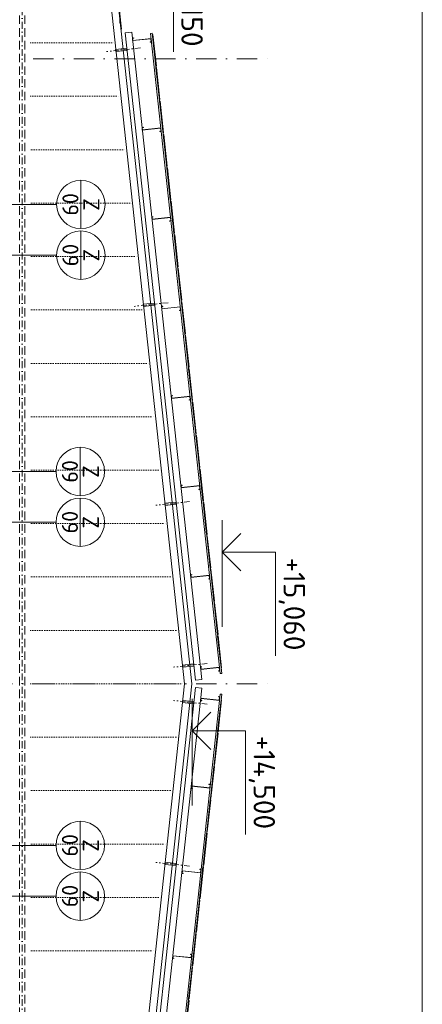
# Model space of a CAD drawing. Header units: millimetres. Extents: x -796345 to 3713765, y -2985421 to 2187451.
# Tile 34 of 256: x -74150 to -66620, y 5700 to 24134. Entities that reach past the tile are written whole.
import ezdxf
from ezdxf import colors
from ezdxf.entities.mleader import LeaderData, LeaderLine
from ezdxf.enums import TextEntityAlignment as Align
from ezdxf.math import Vec2, Vec3

# ---------------------------------------------------------------- set-up
doc = ezdxf.new("R2010")
doc.units = ezdxf.units.MM
for name, pattern in [('CENTERX2', [101.6, 63.5, -12.7, 12.7, -12.7]), ('DASHDOT', [25.4, 12.7, -6.35, 0, -6.35]), ('DOT', [6.35, 0, -6.35]), ('HIDDEN', [9.525, 6.35, -3.175])]:
    doc.linetypes.add(name, pattern=pattern)
for name, color, linetype, lineweight in [('A99_FVE_řez', 6, 'Continuous', 5), ('A99_N_kce-pohl', 1, 'Continuous', 9), ('A99_N_kce-rez-ten', 4, 'Continuous', 9), ('A99_N_koty-200-vysk', 6, 'Continuous', 9), ('A99_N_osy', 1, 'CENTERX2', 9), ('A99_N_sraf', 252, 'Continuous', 0), ('A99_N_txt-popis-50', 240, 'Continuous', 9), ('A99_N_znaceni 200', 5, 'Continuous', 5), ('A99_S_kce-rez-sil', 7, 'Continuous', 15), ('A99_S_osy', 1, 'CENTERX2', 5)]:
    doc.layers.add(name, color=color, linetype=linetype, lineweight=lineweight)
doc.styles.add('A99_kota', font='isocpeur.ttf', dxfattribs={"height": 2})
doc.styles.add('A99_popis', font='isocpeur.ttf')

# ---------------------------------------------------------------- blocks, each defined once
blk = doc.blocks.new('*U59')
at = {"color": 0, "linetype": 'ByBlock', "lineweight": -2}
blk.add_line((3, 0), (-7, 0), dxfattribs=at)
for points in [[(0, 0), (0, 5), (0, 5), (-9.7, 5)], [(1.75, 1.75), (0, 0), (-1.75, 1.75)]]:
    blk.add_lwpolyline(points, dxfattribs=at)
at = {"color": 0, "linetype": 'ByBlock', "lineweight": -2, "style": 'A99_kota'}
blk.add_attdef('VYSKA', text='', height=2, dxfattribs=at).set_placement((-2, 7.75), align=Align.TOP_RIGHT)
blk.add_attdef('POPIS', text='', height=2, dxfattribs=at).set_placement((-9.2, 4.5), align=Align.TOP_LEFT)
blk = doc.blocks.new('*U106')
at = {"color": 0, "linetype": 'ByBlock', "lineweight": -2}
blk.add_line((-3, 0), (7, 0), dxfattribs=at)
for points in [[(0, 0), (0, 5), (0, 5), (9.7, 5)], [(-1.75, 1.75), (0, 0), (1.75, 1.75)]]:
    blk.add_lwpolyline(points, dxfattribs=at)
at = {"color": 0, "linetype": 'ByBlock', "lineweight": -2, "style": 'A99_kota'}
for tag, p in [('VYSKA', (9.2, 7.75)), ('POPIS', (9.2, 4.5))]:
    blk.add_attdef(tag, text='', height=2, dxfattribs=at).set_placement(p, align=Align.TOP_RIGHT)
blk = doc.blocks.new('*U99')
at = {"color": 0, "linetype": 'ByBlock'}
blk.add_line((-3.02, 0), (3.02, 0), dxfattribs=at)
blk.add_circle((0, 0), 3.02, dxfattribs=at)
at = {"color": 0, "linetype": 'ByBlock', "style": 'A99_popis'}
for tag, p in [('KATEGORIE', (0, 1.31)), ('PRVEK', (0, -1.3))]:
    blk.add_attdef(tag, text='', height=2, dxfattribs=at).set_placement(p, align=Align.MIDDLE_CENTER)

msp = doc.modelspace()

# ---------------------------------------------------------------- linework, layer by layer
at = {"layer": 'A99_FVE_řez', "lineweight": 5, "ltscale": 2}
for points in [[(-72055.4, 23902.7), (-70742.1, 11783.7), (-70861.4, 11770.7), (-72174.7, 23889.8)], [(-71694.9, 23778.3), (-71688.5, 23718.7), (-71708.4, 23716.5), (-71707.8, 23711.5), (-71683, 23714.2), (-71690.5, 23783.8), (-72033.5, 23746.7), (-72037.8, 23786.4), (-72017.9, 23788.6), (-72018.5, 23793.6), (-72043.3, 23790.9), (-72037.9, 23741.2), (-71694.9, 23778.3)], [(-71700.7, 23878.3), (-70401.7, 11891), (-70371.9, 11894.2), (-71670.9, 23881.5)], [(-71668.2, 23856.7), (-71658.3, 23857.7), (-71593.6, 23261.2), (-71603.6, 23260.2)], [(-71600.9, 23235.3), (-71590.9, 23236.4), (-71526.3, 22639.9), (-71536.2, 22638.8)], [(-71533, 22609), (-71523.1, 22610), (-71458.4, 22013.5), (-71468.4, 22012.5)], [(-71513.7, 22105.6), (-71507.2, 22046), (-71527.1, 22043.8), (-71526.5, 22038.8), (-71501.7, 22041.5), (-71509.2, 22111.1), (-71852.2, 22074), (-71856.5, 22113.7), (-71836.7, 22115.9), (-71837.2, 22120.9), (-71862, 22118.2), (-71856.7, 22068.4), (-71513.7, 22105.6)], [(-71465.4, 21985.1), (-71455.5, 21986.2), (-71390.8, 21389.7), (-71400.8, 21388.6)], [(-71397.5, 21358.8), (-71387.6, 21359.9), (-71322.9, 20763.4), (-71332.9, 20762.3)], [(-71329.9, 20734.9), (-71320, 20736), (-71255.3, 20139.5), (-71265.3, 20138.4)], [(-71332.1, 20430.4), (-71325.7, 20370.8), (-71345.6, 20368.6), (-71345, 20363.6), (-71320.2, 20366.3), (-71327.7, 20435.9), (-71670.7, 20398.8), (-71675, 20438.5), (-71655.1, 20440.7), (-71655.7, 20445.7), (-71680.5, 20443), (-71675.1, 20393.3), (-71332.1, 20430.4)], [(-71261.5, 20103.6), (-71251.6, 20104.7), (-71186.9, 19508.2), (-71196.9, 19507.1)], [(-71193.9, 19479.8), (-71184, 19480.9), (-71119.3, 18884.4), (-71129.3, 18883.3)], [(-71060.9, 18252), (-71050.9, 18253.1), (-71115.6, 18849.6), (-71125.5, 18848.5)], [(-71150.6, 18755.2), (-71144.1, 18695.6), (-71164, 18693.4), (-71163.5, 18688.5), (-71138.6, 18691.2), (-71146.2, 18760.7), (-71489.2, 18723.6), (-71493.5, 18763.3), (-71473.6, 18765.5), (-71474.1, 18770.5), (-71499, 18767.8), (-71493.6, 18718.1), (-71150.6, 18755.2)], [(-70993.3, 17628.1), (-70983.3, 17629.2), (-71048, 18225.7), (-71057.9, 18224.6)], [(-70925.4, 17001.8), (-70915.4, 17002.9), (-70980.1, 17599.4), (-70990, 17598.3)], [(-70969.1, 17080), (-70962.6, 17020.4), (-70982.5, 17018.2), (-70981.9, 17013.3), (-70957.1, 17016), (-70964.6, 17085.6), (-71307.6, 17048.4), (-71311.9, 17088.1), (-71292.1, 17090.3), (-71292.6, 17095.3), (-71317.4, 17092.6), (-71312.1, 17042.9), (-70969.1, 17080)], [(-70857.8, 16377.9), (-70847.8, 16379), (-70912.5, 16975.5), (-70922.4, 16974.5)], [(-70789.9, 15751.6), (-70780, 15752.7), (-70844.6, 16349.2), (-70854.5, 16348.1)], [(-70721.8, 15122.8), (-70711.8, 15123.9), (-70776.5, 15720.4), (-70786.4, 15719.3)], [(-70787.5, 15404.8), (-70781.1, 15345.2), (-70800.9, 15343), (-70800.4, 15338.1), (-70775.6, 15340.8), (-70783.1, 15410.4), (-71126.1, 15373.2), (-71130.4, 15413), (-71110.5, 15415.1), (-71111.1, 15420.1), (-71135.9, 15417.4), (-71130.5, 15367.7), (-70787.5, 15404.8)], [(-70653.9, 14496.5), (-70643.9, 14497.5), (-70708.6, 15094), (-70718.5, 15093)], [(-70586.3, 13872.6), (-70576.3, 13873.7), (-70641, 14470.2), (-70650.9, 14469.1)], [(-70518.7, 13248.8), (-70508.7, 13249.8), (-70573.4, 13846.3), (-70583.3, 13845.3)], [(-70606, 13729.7), (-70599.5, 13670), (-70619.4, 13667.9), (-70618.9, 13662.9), (-70594, 13665.6), (-70601.6, 13735.2), (-70944.6, 13698), (-70948.9, 13737.8), (-70929, 13739.9), (-70929.5, 13744.9), (-70954.4, 13742.2), (-70949, 13692.5), (-70606, 13729.7)], [(-70450.8, 12622.4), (-70440.9, 12623.5), (-70505.5, 13220), (-70515.4, 13218.9)], [(-70383.2, 11998.6), (-70373.3, 11999.7), (-70437.9, 12596.2), (-70447.8, 12595.1)], [(-70419.1, 12004.8), (-70412.6, 11945.1), (-70432.5, 11942.9), (-70432, 11938), (-70407.1, 11940.7), (-70414.6, 12010.3), (-70757.6, 11973.1), (-70761.9, 12012.9), (-70742.1, 12015), (-70742.6, 12020), (-70767.5, 12017.3), (-70762.1, 11967.6), (-70419.1, 12004.8)], [(-71982.2, 173.3), (-70742.1, 11616.3), (-70861.4, 11629.3), (-72101.5, 186.3)], [(-71631, 165.4), (-70401.7, 11509), (-70371.9, 11505.8), (-71601.2, 162.2)], [(-70419.1, 11395.2), (-70412.6, 11454.9), (-70432.5, 11457.1), (-70432, 11462), (-70407.1, 11459.3), (-70414.6, 11389.7), (-70757.6, 11426.9), (-70761.9, 11387.1), (-70742.1, 11385), (-70742.6, 11380), (-70767.5, 11382.7), (-70762.1, 11432.4), (-70419.1, 11395.2)], [(-70383.2, 11401.4), (-70373.3, 11400.3), (-70437.9, 10803.8), (-70447.8, 10804.9)], [(-70450.8, 10777.6), (-70440.9, 10776.5), (-70505.5, 10180), (-70515.4, 10181.1)], [(-70518.7, 10151.2), (-70508.7, 10150.2), (-70573.4, 9553.7), (-70583.3, 9554.7)], [(-70596.8, 9754.8), (-70590.4, 9814.5), (-70610.3, 9816.7), (-70609.7, 9821.6), (-70584.9, 9818.9), (-70592.4, 9749.3), (-70935.4, 9786.5), (-70939.7, 9746.7), (-70919.8, 9744.6), (-70920.4, 9739.6), (-70945.2, 9742.3), (-70939.8, 9792), (-70596.8, 9754.8)], [(-70586.3, 9527.4), (-70576.3, 9526.3), (-70641, 8929.8), (-70650.9, 8930.9)], [(-70653.9, 8903.5), (-70643.9, 8902.5), (-70708.6, 8306), (-70718.5, 8307)], [(-70769.2, 8164.2), (-70762.8, 8223.8), (-70782.6, 8226), (-70782.1, 8230.9), (-70757.2, 8228.2), (-70764.8, 8158.7), (-71107.8, 8195.8), (-71112.1, 8156.1), (-71092.2, 8153.9), (-71092.7, 8148.9), (-71117.6, 8151.6), (-71112.2, 8201.3), (-70769.2, 8164.2)], [(-70721.8, 8277.2), (-70711.8, 8276.1), (-70776.5, 7679.6), (-70786.4, 7680.7)], [(-70789.9, 7648.4), (-70780, 7647.3), (-70844.6, 7050.8), (-70854.5, 7051.9)], [(-70857.8, 7022.1), (-70847.8, 7021), (-70912.5, 6424.5), (-70922.4, 6425.5)], [(-70941.6, 6573.5), (-70935.1, 6633.1), (-70955, 6635.3), (-70954.5, 6640.3), (-70929.6, 6637.6), (-70937.2, 6568), (-71280.2, 6605.1), (-71284.5, 6565.4), (-71264.6, 6563.2), (-71265.1, 6558.2), (-71290, 6560.9), (-71284.6, 6610.6), (-70941.6, 6573.5)], [(-70925.4, 6398.2), (-70915.4, 6397.1), (-70980.1, 5800.6), (-70990, 5801.7)], [(-70993.3, 5771.9), (-70983.3, 5770.8), (-71048, 5174.3), (-71057.9, 5175.4)]]:
    msp.add_lwpolyline(points, close=True, dxfattribs=at)
at = {"layer": 'A99_FVE_řez', "linetype": 'DASHDOT', "lineweight": 5, "ltscale": 8}
for points in [[(-71892.7, 23606), (-72524, 23537.6)], [(-71375.7, 18835.6), (-72007, 18767.2)], [(-70972.1, 15110.8), (-71603.4, 15042.3)], [(-70643.7, 12081), (-71275.1, 12012.6)], [(-70643.7, 11319), (-71275.1, 11387.4)], [(-70972.1, 8289.2), (-71603.4, 8357.7)]]:
    msp.add_lwpolyline(points, dxfattribs=at)
at = {"layer": 'A99_FVE_řez', "lineweight": 5}
for points in [[(-72148.3, 23598.4), (-72144, 23558.7), (-72352.8, 23536), (-72357.1, 23575.8)], [(-71627.1, 18788.2), (-71631.4, 18828), (-71840.2, 18805.4), (-71835.9, 18765.6)], [(-71223.4, 15063.4), (-71227.7, 15103.2), (-71436.5, 15080.5), (-71432.2, 15040.8)], [(-70895.1, 12033.6), (-70899.4, 12073.4), (-71108.2, 12050.8), (-71103.9, 12011)], [(-70895.1, 11366.4), (-70899.4, 11326.6), (-71108.2, 11349.2), (-71103.9, 11389)], [(-71223.4, 8336.6), (-71227.7, 8296.8), (-71436.5, 8319.5), (-71432.2, 8359.2)]]:
    msp.add_lwpolyline(points, close=True, dxfattribs=at)
at = {"layer": 'A99_N_kce-pohl', "color": 1, "linetype": 'Continuous', "lineweight": 13}
for p in [(-72309.6, 24438.4), (-72309.6, -1038.4)]:
    msp.add_line(p, (-70929.2, 11700), dxfattribs=at)
at = {"layer": 'A99_N_kce-pohl', "color": 1, "linetype": 'Continuous', "lineweight": 5}
for points in [[(-72247.4, 23957.3), (-72322.4, 24649)], [(-72446.7, 24450), (-71065, 11700)], [(-72435.8, -950), (-71065, 11700)]]:
    msp.add_lwpolyline(points, dxfattribs=at)
at = {"layer": 'A99_N_osy', "linetype": 'DASHDOT', "lineweight": 9, "ltscale": 30}
msp.add_lwpolyline([(-89905, 23400), (-69440, 23400)], dxfattribs=at)
at = {"layer": 'A99_N_sraf', "linetype": 'DOT', "lineweight": 5, "ltscale": 7}
for points in [[(-85309.9, 23700), (-72365.4, 23700)], [(-85309.9, 22700), (-72257, 22700)], [(-74145, 21700), (-72148.7, 21700)], [(-74145, 20700), (-72040.3, 20700)], [(-74145, 19700), (-71931.9, 19700)], [(-74145, 18700), (-71823.6, 18700)], [(-74145, 17700), (-71715.2, 17700)], [(-74145, 16700), (-71606.8, 16700)], [(-74145, 15700), (-71498.5, 15700)], [(-74145, 14700), (-71390.1, 14700)], [(-74145, 13700), (-71281.7, 13700)], [(-85309.9, 12700), (-71173.4, 12700)], [(-85309.9, 11700), (-71065, 11700)], [(-85309.9, 10700), (-71173.4, 10700)], [(-74145, 9700), (-71281.7, 9700)], [(-74145, 8700), (-71390.1, 8700)], [(-74145, 7700), (-71498.5, 7700)], [(-74145, 6700), (-71606.8, 6700)]]:
    msp.add_lwpolyline(points, dxfattribs=at)

# ---------------------------------------------------------------- block references
at = {"layer": 'A99_N_koty-200-vysk', "lineweight": 5, "xscale": 200, "yscale": 200, "zscale": 200, "rotation": 270}
msp.add_blockref('*U106', (-72275.6, 25470), dxfattribs=at).add_auto_attribs({'VYSKA': '+13,150'})
at = {"layer": 'A99_N_koty-200-vysk', "lineweight": 5}
ref = msp.add_blockref('*U59', (-70365, 14165), dxfattribs=dict(at, xscale=-200, yscale=200, zscale=200, rotation=269.9999999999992))
ref.add_attrib('VYSKA', '+15,060', dxfattribs={"layer": '0', "color": 0, "linetype": 'ByBlock', "lineweight": -2, "height": 400, "rotation": 270, "style": 'A99_kota'}).set_placement((-68815, 12325), align=Align.TOP_RIGHT)
ref = msp.add_blockref('*U59', (-70925, 10820), dxfattribs=dict(at, xscale=-200, yscale=200, zscale=200, rotation=269.9999999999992))
ref.add_attrib('VYSKA', '+14,500', dxfattribs={"layer": '0', "color": 0, "linetype": 'ByBlock', "lineweight": -2, "height": 400, "rotation": 270, "style": 'A99_kota'}).set_placement((-69375, 8980), align=Align.TOP_RIGHT)
at = {"layer": 'A99_N_znaceni 200'}
ref = msp.add_blockref('*U99', (-73006.5, 20675), dxfattribs=dict(at, xscale=-150, yscale=150, zscale=150, rotation=269.999999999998))
ref.add_attrib('KATEGORIE', 'Z', dxfattribs={"layer": '0', "color": 0, "linetype": 'ByBlock', "height": 300, "rotation": 90, "style": 'A99_popis'}).set_placement((-72810, 20675), align=Align.MIDDLE_CENTER)
ref.add_attrib('PRVEK', '09', dxfattribs={"layer": '0', "color": 0, "linetype": 'ByBlock', "height": 300, "rotation": 90, "style": 'A99_popis', "text_generation_flag": 6}).set_placement((-73201.2, 20675), align=Align.MIDDLE_CENTER)
ref = msp.add_blockref('*U99', (-73006.5, 19725), dxfattribs=dict(at, xscale=-150, yscale=150, zscale=150, rotation=269.999999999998))
ref.add_attrib('KATEGORIE', 'Z', dxfattribs={"layer": '0', "color": 0, "linetype": 'ByBlock', "height": 300, "rotation": 90, "style": 'A99_popis'}).set_placement((-72810, 19725), align=Align.MIDDLE_CENTER)
ref.add_attrib('PRVEK', '09', dxfattribs={"layer": '0', "color": 0, "linetype": 'ByBlock', "height": 300, "rotation": 90, "style": 'A99_popis', "text_generation_flag": 6}).set_placement((-73201.2, 19725), align=Align.MIDDLE_CENTER)
ref = msp.add_blockref('*U99', (-73016.5, 15675), dxfattribs=dict(at, xscale=-150, yscale=150, zscale=150, rotation=269.999999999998))
ref.add_attrib('KATEGORIE', 'Z', dxfattribs={"layer": '0', "color": 0, "linetype": 'ByBlock', "height": 300, "rotation": 90, "style": 'A99_popis'}).set_placement((-72820, 15675), align=Align.MIDDLE_CENTER)
ref.add_attrib('PRVEK', '09', dxfattribs={"layer": '0', "color": 0, "linetype": 'ByBlock', "height": 300, "rotation": 90, "style": 'A99_popis', "text_generation_flag": 6}).set_placement((-73211.2, 15675), align=Align.MIDDLE_CENTER)
ref = msp.add_blockref('*U99', (-73016.5, 14725), dxfattribs=dict(at, xscale=-150, yscale=150, zscale=150, rotation=269.999999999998))
ref.add_attrib('KATEGORIE', 'Z', dxfattribs={"layer": '0', "color": 0, "linetype": 'ByBlock', "height": 300, "rotation": 90, "style": 'A99_popis'}).set_placement((-72820, 14725), align=Align.MIDDLE_CENTER)
ref.add_attrib('PRVEK', '09', dxfattribs={"layer": '0', "color": 0, "linetype": 'ByBlock', "height": 300, "rotation": 90, "style": 'A99_popis', "text_generation_flag": 6}).set_placement((-73211.2, 14725), align=Align.MIDDLE_CENTER)
ref = msp.add_blockref('*U99', (-73016.5, 8675), dxfattribs=dict(at, xscale=-150, yscale=150, zscale=150, rotation=269.999999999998))
ref.add_attrib('KATEGORIE', 'Z', dxfattribs={"layer": '0', "color": 0, "linetype": 'ByBlock', "height": 300, "rotation": 90, "style": 'A99_popis'}).set_placement((-72820, 8675), align=Align.MIDDLE_CENTER)
ref.add_attrib('PRVEK', '09', dxfattribs={"layer": '0', "color": 0, "linetype": 'ByBlock', "height": 300, "rotation": 90, "style": 'A99_popis', "text_generation_flag": 6}).set_placement((-73211.2, 8675), align=Align.MIDDLE_CENTER)
ref = msp.add_blockref('*U99', (-73016.5, 7725), dxfattribs=dict(at, xscale=-150, yscale=150, zscale=150, rotation=269.999999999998))
ref.add_attrib('KATEGORIE', 'Z', dxfattribs={"layer": '0', "color": 0, "linetype": 'ByBlock', "height": 300, "rotation": 90, "style": 'A99_popis'}).set_placement((-72820, 7725), align=Align.MIDDLE_CENTER)
ref.add_attrib('PRVEK', '09', dxfattribs={"layer": '0', "color": 0, "linetype": 'ByBlock', "height": 300, "rotation": 90, "style": 'A99_popis', "text_generation_flag": 6}).set_placement((-73211.2, 7725), align=Align.MIDDLE_CENTER)

# ---------------------------------------------------------------- next in the draw order: leaders
at = {"layer": 'A99_N_txt-popis-50', "lineweight": 9}
ml = msp.add_multileader_mtext('Standard', dxfattribs=at)
ml.set_content('\\A1;{\\C256;vertikalní panely budou v úrovni +5,000 m (horní hrana vrat) horizontálně rozděleny na dvě části. }', color=1, style='A99_popis')
ml.set_leader_properties(color=256, linetype='ByLayer', lineweight=-1)
ml.build(insert=Vec2(0, 0))
ml.multileader.update_dxf_attribs({"dogleg_length": 1, "arrow_head_size": 300, "scale": 200})
ctx = ml.context
ctx.base_point, ctx.scale, ctx.char_height, ctx.arrow_head_size, ctx.landing_gap_size, ctx.plane_origin, ctx.plane_x_axis, ctx.plane_y_axis = Vec3(-74217.5, 61732.5), 200, 400, 300, 250, Vec3(-82778.5, 49152.5), Vec3(0, -1), Vec3(1, 0)
notes = []
notes.append((ctx, [(1, (1, 1, 0), (-74217.5, 45587.5), (0, 1), 585, [(0, [(-80425, 45582.5)], 0, [])])]))
ctx.mtext.insert, ctx.mtext.text_direction, ctx.mtext.rotation, ctx.mtext.width, ctx.mtext.defined_height, ctx.mtext.flow_direction = Vec3(-73957.5, 61482.5), Vec3(0, -1), 4.712389, 15234.519, 2541.3, 5
ctx.mtext.has_bg_fill, ctx.mtext.bg_color, ctx.mtext.bg_scale_factor, ctx.mtext.bg_transparency, ctx.mtext.use_window_bg_color = 1, -1073741824, 1, 0, 1
for ctx, leaders in notes:
    for number, flags, end, landing, length, lines in leaders:
        leader = LeaderData()
        leader.index, (leader.has_last_leader_line, leader.has_dogleg_vector, leader.attachment_direction) = number, flags
        leader.last_leader_point, leader.dogleg_vector, leader.dogleg_length = Vec3(end), Vec3(landing), length
        for number, points, colour, breaks in lines:
            line = LeaderLine()
            line.index, line.vertices, line.color, line.breaks = number, Vec3.list(points), colors.encode_raw_color(colour), breaks
            leader.lines.append(line)
        ctx.leaders.append(leader)

# ---------------------------------------------------------------- next in the draw order: linework, layer by layer
at = {"layer": 'A99_N_kce-rez-ten', "color": 3, "linetype": 'Continuous', "lineweight": 0, "ltscale": 0.5}
msp.add_lwpolyline([(-66620, 115340), (-66620, -12735), (-95850, -12735), (-95850, 115340)], close=True, dxfattribs=at)
at = {"layer": 'A99_N_osy', "linetype": 'DASHDOT', "lineweight": 9, "ltscale": 30}
msp.add_lwpolyline([(-89905, 11700), (-69440, 11700)], dxfattribs=at)
at = {"layer": 'A99_N_znaceni 200'}
for points in [[(-73459.5, 20675), (-74300, 20675)], [(-73459.5, 19725), (-74300, 19725)], [(-73469.5, 15675), (-74310, 15675)], [(-73469.5, 14725), (-74310, 14725)], [(-73469.5, 8675), (-74310, 8675)], [(-73469.5, 7725), (-74310, 7725)]]:
    msp.add_lwpolyline(points, dxfattribs=at)
at = {"layer": 'A99_S_kce-rez-sil', "linetype": 'HIDDEN', "lineweight": 0, "ltscale": 25}
msp.add_lwpolyline([(-74155, -950), (-74155, 24450), (-74055, 24450), (-74055, -950)], dxfattribs=at)
at = {"layer": 'A99_S_osy', "linetype": 'DASHDOT', "lineweight": 5, "ltscale": 10}
msp.add_lwpolyline([(-74105, 24600), (-74105, -950)], dxfattribs=at)

doc.saveas('drawing.dxf')
